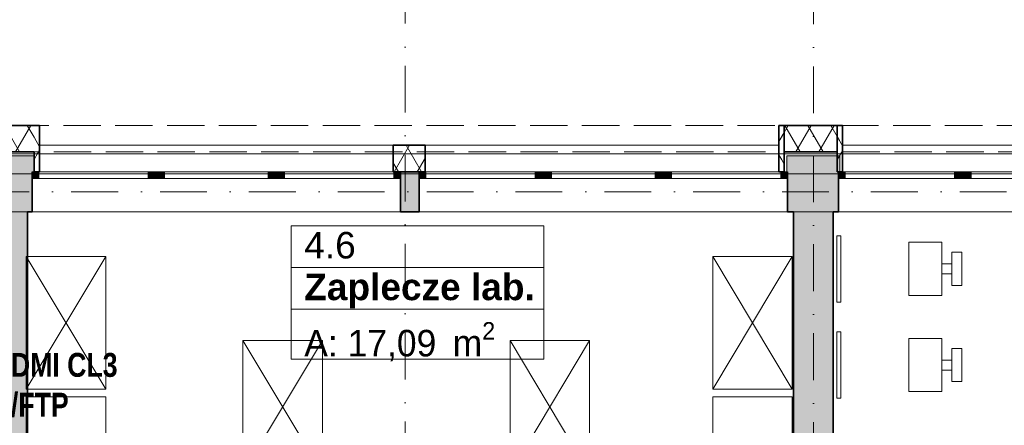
# Model space of a CAD drawing. Header units: millimetres. Extents: x 82175 to 237000, y 24756 to 471700.
# Tile 42 of 256: x 107382 to 114810, y 103249 to 106305. Entities that reach past the tile are written whole.
import ezdxf
from ezdxf.lldxf.tags import DXFTag

# ---------------------------------------------------------------- set-up
doc = ezdxf.new("R2010")
doc.units = ezdxf.units.MM
doc.linetypes.add('Krawędzie ukryte', pattern=[3.912222, 2.822222, -1.09])
doc.linetypes.add('Kropki i Kreski', pattern=[6.702778, 3.527778, -1.763889, 0, -1.411111])
for name, color, linetype in [('- A - ocieplenie', 8, 'Continuous'), ('- strefy pomieszczeń', 8, 'Continuous'), ('2D - Rysunki i Obrazki', 8, 'Continuous'), ('Konstrukcja - Siatka mod', 8, 'Continuous'), ('Konstrukcja - Stropy', 8, 'Continuous'), ('Konstrukcja - Ściany nośne wew..P', 8, 'Continuous'), ('Konstrukcja - Ściany zewnętrzne', 8, 'Continuous'), ('Okna Archicada', 8, 'Continuous'), ('Wnętrze - Umeblowanie', 8, 'Continuous')]:
    doc.layers.add(name, color=color, linetype=linetype)
doc.layers.add('\xa0♦IT - opis', color=3, linetype='SOLID', lineweight=30)
doc.styles.add('OP_100', font='ARIALN.TTF', dxfattribs={"width": 0.8, "height": 20})
doc.styles.add('STYL_AUTOMATYCZNY_1', font='arial.ttf')
doc.styles.add('STYL_AUTOMATYCZNY_2', font='arial.ttf')
doc.styles.add('STYL_AUTOMATYCZNY_6', font='txt')
tags = doc.linetypes.add('SOLID', pattern=[10, 10, 0]).pattern_tags.tags
tags[6:7] = [DXFTag(74, 4), DXFTag(75, 0), DXFTag(340, '0'), DXFTag(46, 0.0), DXFTag(50, 0.0), DXFTag(44, 0.0), DXFTag(45, 0.0)]
tags[4:5] = [DXFTag(74, 4), DXFTag(75, 0), DXFTag(340, '0'), DXFTag(46, 0.0), DXFTag(50, 0.0), DXFTag(44, 0.0), DXFTag(45, 0.0)]
pattern_1 = [(60, (-135208.59, 381186.62), (-129.90381, 75), []), (120, (-135208.59, 381186.62), (129.90381, 75), [])]

msp = doc.modelspace()

# ---------------------------------------------------------------- hatches: boundary and pattern name
at = {"layer": '- A - ocieplenie', "linetype": 'Continuous', "lineweight": 13}
h = msp.add_hatch(dxfattribs=at)
h.set_pattern_fill('Izolacja_miękka_0006', color=8, style=0, pattern_type=2)
h.set_pattern_definition(pattern_1)
h.paths.add_polyline_path([(107490, 105508.9), (107090, 105508.9), (107090, 105308.9), (107490, 105308.9)])
h = msp.add_hatch(dxfattribs=at)
h.set_pattern_fill('Izolacja_miękka_0006', color=8, style=0, pattern_type=2)
h.set_pattern_definition(pattern_1)
h.paths.add_polyline_path([(107530, 105508.9), (107490, 105308.9), (107520, 105308.9), (107530, 105358.9)])
h = msp.add_hatch(dxfattribs=at)
h.set_pattern_fill('Izolacja_miękka_0006', color=8, style=0, pattern_type=2)
h.set_pattern_definition(pattern_1)
h.paths.add_polyline_path([(107490, 105508.9), (107490, 105308.9), (107530, 105508.9)])
h = msp.add_hatch(dxfattribs=at)
h.set_pattern_fill('Izolacja_miękka_0006', color=8, style=0, pattern_type=2)
h.set_pattern_definition(pattern_1)
h.paths.add_polyline_path([(113149.7, 105508.9), (113109.7, 105508.9), (113109.7, 105308.9), (113149.7, 105308.9)])
h = msp.add_hatch(dxfattribs=at)
h.set_pattern_fill('Izolacja_miękka_0006', color=8, style=0, pattern_type=2)
h.set_pattern_definition(pattern_1)
h.paths.add_polyline_path([(113109.7, 105508.9), (113149.7, 105308.9), (113149.7, 105508.9)])
h = msp.add_hatch(dxfattribs=at)
h.set_pattern_fill('Izolacja_miękka_0006', color=8, style=0, pattern_type=2)
h.set_pattern_definition(pattern_1)
h.paths.add_polyline_path([(113549.7, 105508.9), (113149.7, 105508.9), (113149.7, 105308.9), (113549.7, 105308.9)])
h = msp.add_hatch(dxfattribs=at)
h.set_pattern_fill('Izolacja_miękka_0006', color=8, style=0, pattern_type=2)
h.set_pattern_definition(pattern_1)
h.paths.add_polyline_path([(113589.7, 105508.9), (113549.7, 105508.9), (113549.7, 105308.9), (113589.7, 105308.9)])
h = msp.add_hatch(dxfattribs=at)
h.set_pattern_fill('Izolacja_miękka_0006', color=8, style=0, pattern_type=2)
h.set_pattern_definition(pattern_1)
h.paths.add_polyline_path([(113549.7, 105508.9), (113549.7, 105308.9), (113589.7, 105508.9)])
h = msp.add_hatch(dxfattribs=at)
h.set_pattern_fill('Izolacja_miękka_0006', color=8, style=0, pattern_type=2)
h.set_pattern_definition(pattern_1)
h.paths.add_polyline_path([(107530, 105358.9), (107490, 105158.9), (107530, 105158.9)])
h = msp.add_hatch(dxfattribs=at)
h.set_pattern_fill('Izolacja_miękka_0006', color=8, style=0, pattern_type=2)
h.set_pattern_definition(pattern_1)
h.paths.add_polyline_path([(110200, 105158.9), (110440, 105158.9), (110440, 105358.9), (110200, 105358.9)])
h = msp.add_hatch(dxfattribs=at)
h.set_pattern_fill('Izolacja_miękka_0006', color=8, style=0, pattern_type=2)
h.set_pattern_definition(pattern_1)
h.paths.add_polyline_path([(113110, 105357.1), (113110, 105158.9), (113149.7, 105158.9)])
h = msp.add_hatch(dxfattribs=at)
h.set_pattern_fill('Izolacja_miękka_0006', color=8, style=0, pattern_type=2)
h.set_pattern_definition(pattern_1)
h.paths.add_polyline_path([(113589.7, 105358.9), (113549.7, 105158.9), (113589.7, 105158.9)])
h = msp.add_hatch(dxfattribs=at)
h.set_pattern_fill('Izolacja_miękka_0006', color=256, style=0, pattern_type=2)
h.set_pattern_definition(pattern_1)
h.paths.add_polyline_path([(113589.7, 105358.9), (113579.7, 105308.9), (113589.7, 105308.9)])
h = msp.add_hatch(dxfattribs=at)
h.set_pattern_fill('Izolacja_miękka_0006', color=8, style=0, pattern_type=2)
h.set_pattern_definition(pattern_1)
h.paths.add_polyline_path([(107520, 105308.9), (107490, 105308.9), (107490, 105158.9)])
h = msp.add_hatch(dxfattribs=at)
h.set_pattern_fill('Izolacja_miękka_0006', color=8, style=0, pattern_type=2)
h.set_pattern_definition(pattern_1)
h.paths.add_polyline_path([(113119.7, 105308.9), (113149.7, 105158.9), (113149.7, 105308.9)])
h = msp.add_hatch(dxfattribs=at)
h.set_pattern_fill('Izolacja_miękka_0006', color=8, style=0, pattern_type=2)
h.set_pattern_definition(pattern_1)
h.paths.add_polyline_path([(113549.7, 105158.9), (113579.7, 105308.9), (113549.7, 105308.9)])
at = {"layer": 'Konstrukcja - Ściany nośne wew..P', "linetype": 'Continuous', "lineweight": 13}
for points in [[(107140, 104858.9), (107140, 101924.9), (107440, 101924.9), (107440, 104858.9)], [(113220, 104858.9), (113220, 99908.9), (113520, 99908.9), (113520, 104858.9)]]:
    msp.add_hatch(color=8, dxfattribs=at).paths.add_polyline_path(points)
at = {"layer": 'Konstrukcja - Ściany zewnętrzne', "linetype": 'Continuous', "lineweight": 13}
for points in [[(107090, 105278.9), (107090, 105158.9), (107490, 105158.9), (107490, 105278.9)], [(113170, 105278.9), (113170, 105158.9), (113570, 105158.9), (113570, 105278.9)], [(107090, 105158.9), (107090, 104858.9), (107475, 104858.9), (107475, 105158.9)], [(110255, 105158.9), (110255, 104858.9), (110395, 104858.9), (110395, 105158.9)], [(113175, 105158.9), (113175, 104858.9), (113560, 104858.9), (113560, 105158.9)]]:
    msp.add_hatch(color=8, dxfattribs=at).paths.add_polyline_path(points)
at = {"layer": 'Okna Archicada', "linetype": 'Continuous', "lineweight": 13}
for points in [[(107475, 105108.9), (107525, 105108.9), (107525, 105158.9), (107475, 105158.9)], [(108400, 105158.9), (108350, 105158.9), (108350, 105108.9), (108400, 105108.9)], [(108400, 105108.9), (108475, 105108.9), (108475, 105158.9), (108400, 105158.9)], [(109330, 105158.9), (109255, 105158.9), (109255, 105108.9), (109330, 105108.9)], [(109330, 105108.9), (109380, 105108.9), (109380, 105158.9), (109330, 105158.9)], [(110255, 105158.9), (110205, 105158.9), (110205, 105108.9), (110255, 105108.9)], [(110395, 105108.9), (110445, 105108.9), (110445, 105158.9), (110395, 105158.9)], [(111320, 105158.9), (111270, 105158.9), (111270, 105108.9), (111320, 105108.9)], [(111320, 105108.9), (111395, 105108.9), (111395, 105158.9), (111320, 105158.9)], [(112250, 105158.9), (112175, 105158.9), (112175, 105108.9), (112250, 105108.9)], [(112250, 105108.9), (112300, 105108.9), (112300, 105158.9), (112250, 105158.9)], [(113175, 105158.9), (113125, 105158.9), (113125, 105108.9), (113175, 105108.9)], [(113560, 105108.9), (113610, 105108.9), (113610, 105158.9), (113560, 105158.9)], [(114485, 105158.9), (114435, 105158.9), (114435, 105108.9), (114485, 105108.9)], [(114485, 105108.9), (114560, 105108.9), (114560, 105158.9), (114485, 105158.9)]]:
    msp.add_hatch(color=8, dxfattribs=at).paths.add_polyline_path(points)

# ---------------------------------------------------------------- linework, layer by layer
at = {"layer": '- A - ocieplenie', "color": 8, "linetype": 'Continuous', "lineweight": 35, "ltscale": 100}
for p, q in [((113109.7, 105508.9), (113109.7, 105308.9)), ((113109.7, 105508.9), (113109.7, 105308.9)), ((113149.7, 105308.9), (113149.7, 105508.9)), ((113149.7, 105308.9), (113149.7, 105508.9)), ((113549.7, 105508.9), (113549.7, 105308.9)), ((113549.7, 105508.9), (113549.7, 105308.9)), ((113589.7, 105308.9), (113589.7, 105508.9)), ((113589.7, 105308.9), (113589.7, 105508.9)), ((107530, 105208.9), (107530, 105358.9)), ((110200, 105208.9), (110200, 105358.9)), ((110440, 105208.9), (110440, 105358.9)), ((113110, 105208.9), (113110, 105358.9)), ((113589.7, 105208.9), (113589.7, 105358.9)), ((107530, 105158.9), (107530, 105208.9)), ((110200, 105158.9), (110200, 105208.9)), ((110440, 105158.9), (110440, 105208.9)), ((113110, 105158.9), (113110, 105208.9)), ((113589.7, 105158.9), (113589.7, 105208.9))]:
    msp.add_line(p, q, dxfattribs=at)
at = {"layer": '- A - ocieplenie', "color": 8, "linetype": 'Krawędzie ukryte', "lineweight": 20, "ltscale": 100}
for p, q in [((113149.7, 105508.9), (113109.7, 105508.9)), ((113589.7, 105508.9), (113549.7, 105508.9))]:
    msp.add_line(p, q, dxfattribs=at)
at = {"layer": '- A - ocieplenie', "color": 8, "linetype": 'Krawędzie ukryte', "lineweight": 20, "ltscale": 100, "flags": 128}
for points in [[(122860, 105508.9), (95120, 105508.9)], [(95120, 105308.9), (113109.7, 105308.9)], [(113149.7, 105308.9), (113549.7, 105308.9)], [(113589.7, 105308.9), (122860, 105308.9)]]:
    msp.add_lwpolyline(points, dxfattribs=at)
at = {"layer": '- A - ocieplenie', "color": 8, "linetype": 'Continuous', "lineweight": 35, "ltscale": 100, "flags": 128}
for points in [[(107530, 105508.9), (107050, 105508.9)], [(107530, 105358.9), (107530, 105508.9)], [(113589.7, 105508.9), (113109.7, 105508.9)], [(110440, 105358.9), (110200, 105358.9)], [(113109.7, 105308.9), (113109.7, 105358.9)], [(113589.7, 105358.9), (113589.7, 105308.9)], [(107090, 105308.9), (107490, 105308.9)], [(107490, 105308.9), (107490, 105158.9)], [(113149.7, 105158.9), (113149.7, 105308.9)], [(113149.7, 105308.9), (113549.7, 105308.9)], [(113549.7, 105308.9), (113549.7, 105158.9)], [(107490, 105158.9), (107530, 105158.9)], [(110200, 105158.9), (110440, 105158.9)], [(113110, 105158.9), (113149.7, 105158.9)], [(113549.7, 105158.9), (113589.7, 105158.9)]]:
    msp.add_lwpolyline(points, dxfattribs=at)
at = {"layer": '- strefy pomieszczeń', "color": 8, "linetype": 'Continuous', "lineweight": 13, "ltscale": 100}
for p, q in [((109428.6, 104752), (111336, 104752)), ((109428.6, 104437.8), (109428.6, 104752)), ((111336, 104752), (111336, 104437.8)), ((111336, 104437.8), (109428.6, 104437.8)), ((109428.6, 104437.8), (111336, 104437.8)), ((109428.6, 104123.5), (109428.6, 104437.8)), ((111336, 104437.8), (111336, 104123.5)), ((111336, 104123.5), (109428.6, 104123.5)), ((109428.6, 104123.5), (111336, 104123.5)), ((109428.6, 103747), (109428.6, 104123.5)), ((111336, 104123.5), (111336, 103747)), ((111336, 103747), (109428.6, 103747))]:
    msp.add_line(p, q, dxfattribs=at)
at = {"layer": '2D - Rysunki i Obrazki', "color": 8, "linetype": 'Continuous', "lineweight": 13, "ltscale": 100}
for p, q in [((107431.3, 104520.5), (108031.3, 103520.5)), ((108031.3, 104520.5), (107431.3, 103520.5)), ((112610, 104520.5), (113210, 103520.5)), ((113210, 104520.5), (112610, 103520.5)), ((109066, 103888.9), (109666, 102888.9)), ((109666, 103888.9), (109066, 102888.9)), ((111081.1, 103888.9), (111681.1, 102888.9)), ((111681.1, 103888.9), (111081.1, 102888.9))]:
    msp.add_line(p, q, dxfattribs=at)
at = {"layer": '2D - Rysunki i Obrazki', "color": 8, "linetype": 'Continuous', "lineweight": 13, "ltscale": 100, "flags": 128}
for points in [[(108031.3, 104520.5), (108031.3, 103520.5), (107431.3, 103520.5), (107431.3, 104520.5)], [(113210, 104520.5), (113210, 103520.5), (112610, 103520.5), (112610, 104520.5)], [(109666, 103888.9), (109666, 102888.9), (109066, 102888.9), (109066, 103888.9)], [(111681.1, 103888.9), (111681.1, 102888.9), (111081.1, 102888.9), (111081.1, 103888.9)], [(108031.3, 103464.6), (108031.3, 102864.6), (107431.3, 102864.6), (107431.3, 103464.6)], [(113210, 103464.6), (113210, 102864.6), (112610, 102864.6), (112610, 103464.6)]]:
    msp.add_lwpolyline(points, close=True, dxfattribs=at)
at = {"layer": 'Konstrukcja - Siatka mod', "color": 8, "linetype": 'Kropki i Kreski', "lineweight": 13, "ltscale": 100}
for p, q in [((110290, 107969.5), (110290, 91000)), ((113370, 107964.8), (113370, 91000)), ((93022.5, 105008.9), (122467, 105008.9))]:
    msp.add_line(p, q, dxfattribs=at)
at = {"layer": 'Konstrukcja - Stropy', "color": 8, "linetype": 'Continuous', "lineweight": 13, "ltscale": 100, "flags": 128}
msp.add_lwpolyline([(107140, 97428.9), (110440, 97428.9), (110440, 92404.9), (122460, 92378.9), (122510, 104858.9), (95470, 104858.9), (95470, 92228.9), (107140, 92228.9)], close=True, dxfattribs=at)
at = {"layer": 'Konstrukcja - Ściany nośne wew..P', "color": 8, "linetype": 'Continuous', "lineweight": 35, "ltscale": 100, "flags": 128}
for points in [[(107440, 101924.9), (107440, 104858.9)], [(113220, 104858.9), (113220, 101888.9)], [(113520, 99908.9), (113520, 104858.9)]]:
    msp.add_lwpolyline(points, dxfattribs=at)
at = {"layer": 'Konstrukcja - Ściany zewnętrzne', "color": 8, "linetype": 'Continuous', "lineweight": 35, "ltscale": 100}
for p, q in [((107475, 105158.9), (107475, 105108.9)), ((110255, 105158.9), (110255, 105108.9)), ((110395, 105158.9), (110395, 105108.9)), ((113175, 105158.9), (113175, 105108.9)), ((113560, 105158.9), (113560, 105108.9)), ((107475, 105108.9), (107475, 104858.9)), ((110255, 105108.9), (110255, 104858.9)), ((110395, 105108.9), (110395, 104858.9)), ((113175, 105108.9), (113175, 104858.9)), ((113560, 105108.9), (113560, 104858.9))]:
    msp.add_line(p, q, dxfattribs=at)
at = {"layer": 'Konstrukcja - Ściany zewnętrzne', "color": 8, "linetype": 'Continuous', "lineweight": 13, "ltscale": 100, "flags": 128}
msp.add_lwpolyline([(95320, 105293.9), (95320, 105143.9), (122280, 105143.9), (122280, 105293.9)], close=True, dxfattribs=at)
for points in [[(107490, 105158.9), (107490, 105278.9), (107090, 105278.9), (107090, 105158.9)], [(113570, 105158.9), (113570, 105278.9), (113170, 105278.9), (113170, 105158.9)]]:
    msp.add_lwpolyline(points, dxfattribs=at)
at = {"layer": 'Konstrukcja - Ściany zewnętrzne', "color": 8, "linetype": 'Continuous', "lineweight": 35, "ltscale": 100, "flags": 128}
for points in [[(110395, 105158.9), (110255, 105158.9)], [(107440, 104858.9), (107475, 104858.9)], [(110255, 104858.9), (110395, 104858.9)], [(113175, 104858.9), (113220, 104858.9)], [(113520, 104858.9), (113560, 104858.9)]]:
    msp.add_lwpolyline(points, dxfattribs=at)
at = {"layer": 'Okna Archicada', "color": 8, "linetype": 'Continuous', "lineweight": 13, "ltscale": 100}
for p, q in [((107530, 105358.9), (110200, 105358.9)), ((110440, 105358.9), (113110, 105358.9)), ((113589.7, 105358.9), (116230, 105358.9)), ((107475, 105158.9), (110255, 105158.9)), ((107525, 105158.9), (107475, 105158.9)), ((107525, 105108.9), (107525, 105158.9)), ((108350, 105158.9), (107525, 105158.9)), ((107530, 105158.9), (110200, 105158.9)), ((108400, 105158.9), (108350, 105158.9)), ((108350, 105158.9), (108350, 105108.9)), ((108475, 105158.9), (108400, 105158.9)), ((108475, 105108.9), (108475, 105158.9)), ((109255, 105158.9), (108475, 105158.9)), ((109330, 105158.9), (109255, 105158.9)), ((109255, 105158.9), (109255, 105108.9)), ((109380, 105158.9), (109330, 105158.9)), ((109380, 105108.9), (109380, 105158.9)), ((110205, 105158.9), (109380, 105158.9)), ((110255, 105158.9), (110205, 105158.9)), ((110205, 105158.9), (110205, 105108.9)), ((110395, 105158.9), (113175, 105158.9)), ((110445, 105158.9), (110395, 105158.9)), ((110440, 105158.9), (113110, 105158.9)), ((110445, 105108.9), (110445, 105158.9)), ((111270, 105158.9), (110445, 105158.9)), ((111320, 105158.9), (111270, 105158.9)), ((111270, 105158.9), (111270, 105108.9)), ((111395, 105158.9), (111320, 105158.9)), ((111395, 105108.9), (111395, 105158.9)), ((112175, 105158.9), (111395, 105158.9)), ((112250, 105158.9), (112175, 105158.9)), ((112175, 105158.9), (112175, 105108.9)), ((112300, 105158.9), (112250, 105158.9)), ((112300, 105108.9), (112300, 105158.9)), ((113125, 105158.9), (112300, 105158.9)), ((113175, 105158.9), (113125, 105158.9)), ((113125, 105158.9), (113125, 105108.9)), ((113560, 105158.9), (116280, 105158.9)), ((113610, 105158.9), (113560, 105158.9)), ((113589.7, 105158.9), (116230, 105158.9)), ((113610, 105108.9), (113610, 105158.9)), ((114435, 105158.9), (113610, 105158.9)), ((114485, 105158.9), (114435, 105158.9)), ((114435, 105158.9), (114435, 105108.9)), ((114560, 105158.9), (114485, 105158.9)), ((114560, 105108.9), (114560, 105158.9)), ((115280, 105158.9), (114560, 105158.9)), ((107475, 105108.9), (107525, 105108.9)), ((107525, 105108.9), (108350, 105108.9)), ((108350, 105108.9), (108400, 105108.9)), ((108400, 105108.9), (108475, 105108.9)), ((108475, 105108.9), (109255, 105108.9)), ((109255, 105108.9), (109330, 105108.9)), ((109330, 105108.9), (109380, 105108.9)), ((109380, 105108.9), (110205, 105108.9)), ((110205, 105108.9), (110255, 105108.9)), ((110395, 105108.9), (110445, 105108.9)), ((110445, 105108.9), (111270, 105108.9)), ((111270, 105108.9), (111320, 105108.9)), ((111320, 105108.9), (111395, 105108.9)), ((111395, 105108.9), (112175, 105108.9)), ((112175, 105108.9), (112250, 105108.9)), ((112250, 105108.9), (112300, 105108.9)), ((112300, 105108.9), (113125, 105108.9)), ((113125, 105108.9), (113175, 105108.9)), ((113560, 105108.9), (113610, 105108.9)), ((113610, 105108.9), (114435, 105108.9)), ((114435, 105108.9), (114485, 105108.9)), ((114485, 105108.9), (114560, 105108.9)), ((114560, 105108.9), (115280, 105108.9)), ((107475, 104858.9), (110255, 104858.9)), ((110395, 104858.9), (113175, 104858.9)), ((113560, 104858.9), (116280, 104858.9))]:
    msp.add_line(p, q, dxfattribs=at)
at = {"layer": 'Okna Archicada', "color": 8, "linetype": 'Continuous', "lineweight": 35, "ltscale": 100}
for p, q in [((107530, 105208.9), (107530, 105358.9)), ((110200, 105208.9), (110200, 105358.9)), ((110440, 105208.9), (110440, 105358.9)), ((113110, 105208.9), (113110, 105358.9)), ((113589.7, 105208.9), (113589.7, 105358.9)), ((107530, 105158.9), (107530, 105208.9)), ((110200, 105158.9), (110200, 105208.9)), ((110440, 105158.9), (110440, 105208.9)), ((113110, 105158.9), (113110, 105208.9)), ((113589.7, 105158.9), (113589.7, 105208.9)), ((107475, 105158.9), (107475, 105108.9)), ((107475, 105158.9), (107475, 105108.9)), ((110255, 105158.9), (110255, 105108.9)), ((110255, 105158.9), (110255, 105108.9)), ((110395, 105158.9), (110395, 105108.9)), ((110395, 105158.9), (110395, 105108.9)), ((113175, 105158.9), (113175, 105108.9)), ((113175, 105158.9), (113175, 105108.9)), ((113560, 105158.9), (113560, 105108.9)), ((113560, 105158.9), (113560, 105108.9)), ((107475, 105108.9), (107475, 104858.9)), ((110255, 105108.9), (110255, 104858.9)), ((110395, 105108.9), (110395, 104858.9)), ((113175, 105108.9), (113175, 104858.9)), ((113560, 105108.9), (113560, 104858.9))]:
    msp.add_line(p, q, dxfattribs=at)
at = {"layer": 'Wnętrze - Umeblowanie', "color": 8, "linetype": 'Continuous', "lineweight": 13, "ltscale": 100}
for p, q in [((113545.8, 104178), (113545.8, 104678)), ((113545.8, 104678), (113575.8, 104678)), ((113575.8, 104678), (113575.8, 104178)), ((113575.8, 104178), (113545.8, 104178)), ((113545.8, 103453.1), (113545.8, 103953.1)), ((113545.8, 103953.1), (113575.8, 103953.1)), ((113575.8, 103953.1), (113575.8, 103453.1)), ((113575.8, 103453.1), (113545.8, 103453.1))]:
    msp.add_line(p, q, dxfattribs=at)
at = {"layer": 'Wnętrze - Umeblowanie', "color": 8, "linetype": 'Continuous', "lineweight": 13, "ltscale": 100, "flags": 128}
for points in [[(113575.8, 104678), (113575.8, 104178), (113545.8, 104178), (113545.8, 104678)], [(114089.6, 104628), (114089.6, 104228), (114339.6, 104228), (114339.6, 104628)], [(114489.6, 104553), (114414.6, 104553), (114414.6, 104303), (114489.6, 104303)], [(114339.6, 104390.5), (114414.6, 104390.5), (114414.6, 104465.5), (114339.6, 104465.5)], [(113575.8, 103953.1), (113575.8, 103453.1), (113545.8, 103453.1), (113545.8, 103953.1)], [(114089.6, 103903.1), (114089.6, 103503.1), (114339.6, 103503.1), (114339.6, 103903.1)], [(114489.6, 103828.1), (114414.6, 103828.1), (114414.6, 103578.1), (114489.6, 103578.1)], [(114339.6, 103665.6), (114414.6, 103665.6), (114414.6, 103740.6), (114339.6, 103740.6)]]:
    msp.add_lwpolyline(points, close=True, dxfattribs=at)

# ---------------------------------------------------------------- texts
at = {"layer": '- strefy pomieszczeń', "color": 8, "linetype": 'Continuous', "lineweight": 13, "char_height": 200, "attachment_point": 1}
for s, insert, style in [('\\A1;{\\pql;\\pt0,100;\\fArial|b0|i0|c238|p0;\\W1.000000;4.6\\fArial|b0|i0|c238|p0;\\W1.000000;\\A1{\\H.66x;\\S^  ;}\\fArial|b0|i0|c238|p0;\\W1.000000;\\fArial|b0|i0|c238|p0;\\W1.000000;\\A1{\\H.66x;\\S^  ;}}', (109528.6, 104706.3), 'STYL_AUTOMATYCZNY_1'), ('\\A1;{\\pql;\\pt0,100;\\fArial|b1|i0|c238|p0;\\W1.000000;Zaplecze lab.\\fArial|b1|i0|c238|p0;\\W1.000000;\\A1{\\H.66x;\\S^  ;}\\fArial|b1|i0|c238|p0;\\W1.000000;\\fArial|b1|i0|c238|p0;\\W1.000000;\\A1{\\H.66x;\\S^  ;}}', (109528.6, 104392), 'STYL_AUTOMATYCZNY_2'), ('\\A1;{\\pql;\\pt0,500;\\fGeneva CE|b0|i0|c0|p0;\\W1.000000;A: 17,09\\fGeneva CE|b0|i0|c0|p0;\\W1.000000;\\A1{\\H.66x;\\S^  ;}\\fGeneva CE|b0|i0|c0|p0;\\W1.000000; m\\fGeneva CE|b0|i0|c0|p0;\\W1.000000;\\A1{\\H.66x;\\S2^  ;}}', (109528.6, 104026.6), 'STYL_AUTOMATYCZNY_6')]:
    msp.add_mtext(s, dxfattribs=dict(at, insert=insert, style=style))
at = {"layer": '\xa0♦IT - opis', "insert": (106890.6, 103794.4), "char_height": 180, "width": 3733.991, "attachment_point": 1, "style": 'OP_100'}
msp.add_mtext('\\C7;\\fArial|b1|i0|c238|p34;2x HDMI CL3\\P3x U/FTP\\P', dxfattribs=at)

doc.saveas('drawing.dxf')
